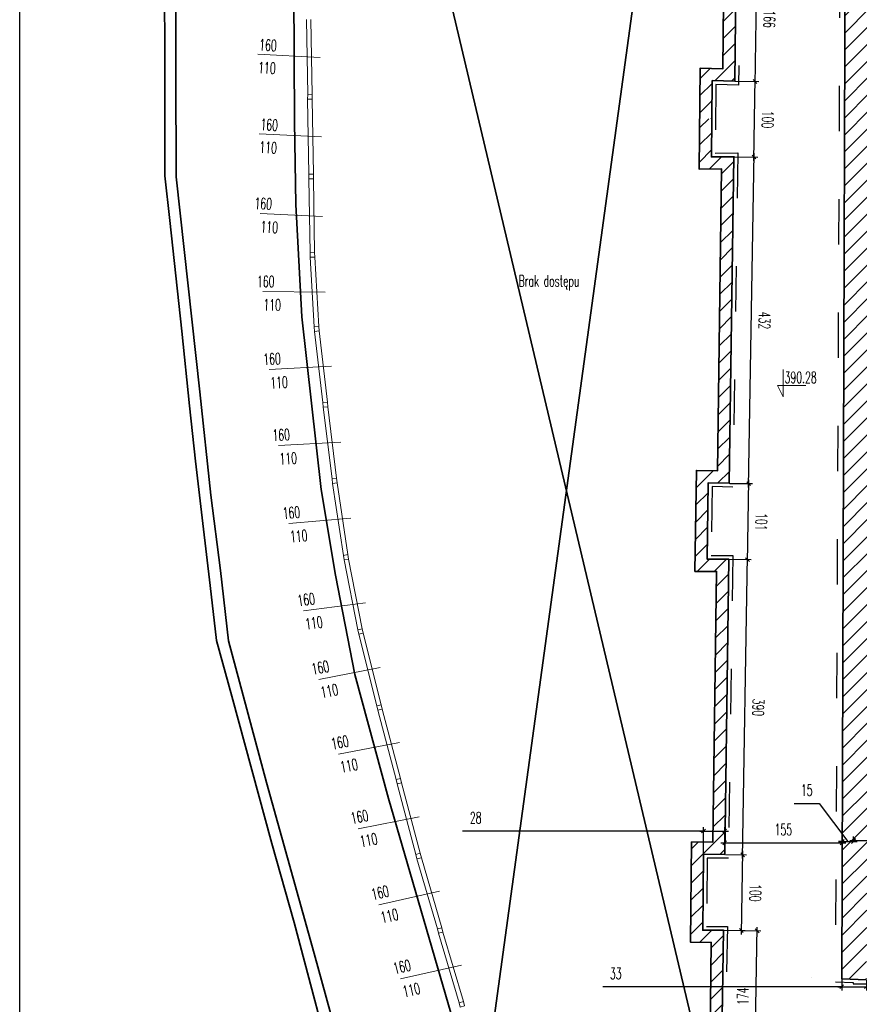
# Model space of a CAD drawing. Header units: millimetres. Extents: x 19887 to 192597, y -14203 to 39042.
# Tile 231 of 256: x 77172 to 78283, y -9315 to -8012. Entities that reach past the tile are written whole.
import ezdxf

# ---------------------------------------------------------------- set-up
doc = ezdxf.new("R2010")
doc.units = ezdxf.units.MM
doc.linetypes.add('ACAD_ISO03W100', pattern=[30, 12, -18])
doc.layers.get('Defpoints').update_dxf_attribs({"color": 4})
for name, color, linetype, lineweight in [('Basen_rzut_poziom_1_obrys', 252, 'Continuous', 35), ('koty wysokościowe', 252, 'Continuous', 0), ('Okna', 252, 'Continuous', 5)]:
    doc.layers.add(name, color=color, linetype=linetype, lineweight=lineweight)
for name, color, linetype in [('Opis', 252, 'Continuous'), ('Sufit podwieszany', 252, 'Continuous'), ('Wymiarowanie', 3, 'Continuous'), ('Wypełnienie', 252, 'Continuous')]:
    doc.layers.add(name, color=color, linetype=linetype)
doc.styles.add('ROMANS', font='romans.shx', dxfattribs={"width": 0.6})
doc.styles.get("Standard").update_dxf_attribs({"font": 'arial.ttf'})
doc.dimstyles.new('000001FB70622F18', dxfattribs={"dimtxt": 20, "dimasz": 5, "dimexe": 5, "dimexo": 1, "dimgap": 20, "dimtad": 1, "dimtoh": 1, "dimdec": 0, "dimtxsty": 'Standard', "dimblk": 'OBLIQUE', "dimcen": 0, "dimdle": 5, "dimclrd": 252, "dimclre": 252, "dimclrt": 252, "dimadec": 0, "dimazin": 0, "dimtfac": 1, "dimtdec": 0, "dimtmove": 0, "dimatfit": 3, "dimldrblk": 'OBLIQUE', "dimfxl": 150, "dimfxlon": 1, "dimlwd": 25, "dimlwe": 25, "dimarcsym": 1})

# ---------------------------------------------------------------- blocks, each defined once
blk = doc.blocks.new('_Oblique')
at = {"color": 0, "linetype": 'ByBlock', "lineweight": -2}
blk.add_line((-0.5, -0.5), (0.5, 0.5), dxfattribs=at)
blk = doc.blocks.new('*D680')
at = {"layer": 'Defpoints', "color": 0}
for p in [(-380.3, -4325.4), (-408.3, -4356), (-380.3, -4356.4)]:
    blk.add_point(p, dxfattribs=at)
at = {"layer": 'Wymiarowanie', "color": 252, "linetype": 'Continuous', "lineweight": 25}
for p, q in [((-408.3, -4355), (-408.3, -4320.4)), ((-380.3, -4355.4), (-380.3, -4320.4)), ((-408.3, -4325.4), (-727, -4325.4)), ((-413.3, -4325.4), (-375.3, -4325.4))]:
    blk.add_line(p, q, dxfattribs=at)
at = {"layer": 'Wymiarowanie', "color": 252, "linetype": 'ByBlock', "lineweight": 25, "xscale": 5, "yscale": 5, "zscale": 5, "rotation": 180}
blk.add_blockref('_Oblique', (-408.3, -4325.4), dxfattribs=at)
at = {"layer": 'Wymiarowanie', "color": 252, "linetype": 'ByBlock', "lineweight": 25, "xscale": 5, "yscale": 5, "zscale": 5}
blk.add_blockref('_Oblique', (-380.3, -4325.4), dxfattribs=at)
at = {"layer": 'Wymiarowanie', "color": 252, "insert": (-709.7, -4307.9), "char_height": 15, "attachment_point": 5, "style": 'ROMANS'}
blk.add_mtext('28', dxfattribs=at)
blk = doc.blocks.new('*D681')
at = {"layer": 'Defpoints', "color": 0}
for p in [(-224.9, -4341.1), (-224.9, -4343), (-380.3, -4356.4)]:
    blk.add_point(p, dxfattribs=at)
at = {"layer": 'Wymiarowanie', "color": 252, "linetype": 'Continuous', "lineweight": 25}
for p, q in [((-380.3, -4355.4), (-380.3, -4336.1)), ((-224.9, -4342), (-224.9, -4336.1)), ((-385.3, -4341.1), (-219.9, -4341.1))]:
    blk.add_line(p, q, dxfattribs=at)
at = {"layer": 'Wymiarowanie', "color": 252, "linetype": 'ByBlock', "lineweight": 25, "xscale": 5, "yscale": 5, "zscale": 5, "rotation": 180}
blk.add_blockref('_Oblique', (-380.3, -4341.1), dxfattribs=at)
at = {"layer": 'Wymiarowanie', "color": 252, "linetype": 'ByBlock', "lineweight": 25, "xscale": 5, "yscale": 5, "zscale": 5}
blk.add_blockref('_Oblique', (-224.9, -4341.1), dxfattribs=at)
at = {"layer": 'Wymiarowanie', "color": 252, "insert": (-302.6, -4323.6), "char_height": 15, "attachment_point": 5, "style": 'ROMANS'}
blk.add_mtext('155', dxfattribs=at)
blk = doc.blocks.new('*D682')
at = {"layer": 'Defpoints', "color": 0}
for p in [(-224.9, -4343), (-209.9, -4339.3), (-209.9, -4340.1)]:
    blk.add_point(p, dxfattribs=at)
at = {"layer": 'Wymiarowanie', "color": 252, "linetype": 'Continuous', "lineweight": 25}
for p, q in [((-288.3, -4288.8), (-255.1, -4288.8)), ((-255.1, -4288.8), (-217.4, -4339.3)), ((-224.9, -4342), (-224.9, -4334.3)), ((-209.9, -4339.1), (-209.9, -4334.3)), ((-229.9, -4339.3), (-204.9, -4339.3)), ((-224.9, -4339.3), (-229.9, -4339.3)), ((-209.9, -4339.3), (-204.9, -4339.3))]:
    blk.add_line(p, q, dxfattribs=at)
at = {"layer": 'Wymiarowanie', "color": 252, "linetype": 'ByBlock', "lineweight": 25, "xscale": 5, "yscale": 5, "zscale": 5}
blk.add_blockref('_Oblique', (-224.9, -4339.3), dxfattribs=at)
at = {"layer": 'Wymiarowanie', "color": 252, "linetype": 'ByBlock', "lineweight": 25, "xscale": 5, "yscale": 5, "zscale": 5, "rotation": 180}
blk.add_blockref('_Oblique', (-209.9, -4339.3), dxfattribs=at)
at = {"layer": 'Wymiarowanie', "color": 252, "insert": (-271.7, -4271.3), "char_height": 15, "attachment_point": 5, "style": 'ROMANS'}
blk.add_mtext('15', dxfattribs=at)
blk = doc.blocks.new('*D683')
at = {"layer": 'Defpoints', "color": 0}
for p in [(-209.9, -4340.1), (81.9, -4337.8), (81.9, -4338.6)]:
    blk.add_point(p, dxfattribs=at)
at = {"layer": 'Wymiarowanie', "color": 252, "linetype": 'Continuous', "lineweight": 25}
for p, q in [((-209.9, -4339.1), (-209.9, -4332.8)), ((81.9, -4337.6), (81.9, -4332.8)), ((-214.9, -4337.8), (86.9, -4337.8))]:
    blk.add_line(p, q, dxfattribs=at)
at = {"layer": 'Wymiarowanie', "color": 252, "linetype": 'ByBlock', "lineweight": 25, "xscale": 5, "yscale": 5, "zscale": 5, "rotation": 180}
blk.add_blockref('_Oblique', (-209.9, -4337.8), dxfattribs=at)
at = {"layer": 'Wymiarowanie', "color": 252, "linetype": 'ByBlock', "lineweight": 25, "xscale": 5, "yscale": 5, "zscale": 5}
blk.add_blockref('_Oblique', (81.9, -4337.8), dxfattribs=at)
at = {"layer": 'Wymiarowanie', "color": 252, "insert": (-64, -4320.3), "char_height": 15, "attachment_point": 5, "style": 'ROMANS'}
blk.add_mtext('292', dxfattribs=at)
blk = doc.blocks.new('*D750')
at = {"layer": 'Defpoints', "color": 0}
for p in [(-381.8, -4456.7), (-337.3, -4457.4), (-384.6, -4630.4)]:
    blk.add_point(p, dxfattribs=at)
at = {"layer": 'Wymiarowanie', "color": 252, "linetype": 'Continuous', "lineweight": 25}
for p, q in [((-340.2, -4636.1), (-337.2, -4452.4)), ((-380.8, -4456.7), (-332.3, -4457.5)), ((-383.6, -4630.4), (-335.1, -4631.2))]:
    blk.add_line(p, q, dxfattribs=at)
at = {"layer": 'Wymiarowanie', "color": 252, "linetype": 'ByBlock', "lineweight": 25, "xscale": 5, "yscale": 5, "zscale": 5}
for p, rotation in [((-337.3, -4457.4), 89.07739313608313), ((-340.1, -4631.1), 269.0773931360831)]:
    blk.add_blockref('_Oblique', p, dxfattribs=dict(at, rotation=rotation))
at = {"layer": 'Wymiarowanie', "color": 252, "insert": (-356.2, -4544), "char_height": 15, "attachment_point": 5, "rotation": 89.0774, "style": 'ROMANS'}
blk.add_mtext('174', dxfattribs=at)
blk = doc.blocks.new('*D751')
at = {"layer": 'Defpoints', "color": 0}
for p in [(-380.3, -4356.4), (-356.4, -4356.8), (-381.8, -4456.7)]:
    blk.add_point(p, dxfattribs=at)
at = {"layer": 'Wymiarowanie', "color": 252, "linetype": 'Continuous', "lineweight": 25}
for p, q in [((-379.3, -4356.4), (-351.4, -4356.9)), ((-358.1, -4462.1), (-356.4, -4351.8)), ((-380.8, -4456.7), (-353.1, -4457.2))]:
    blk.add_line(p, q, dxfattribs=at)
at = {"layer": 'Wymiarowanie', "color": 252, "linetype": 'ByBlock', "lineweight": 25, "xscale": 5, "yscale": 5, "zscale": 5}
for p, rotation in [((-356.4, -4356.8), 89.077393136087), ((-358.1, -4457.1), 269.077393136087)]:
    blk.add_blockref('_Oblique', p, dxfattribs=dict(at, rotation=rotation))
at = {"layer": 'Wymiarowanie', "color": 252, "insert": (-339.7, -4407.2), "char_height": 15, "attachment_point": 5, "rotation": 269.0774, "style": 'ROMANS'}
blk.add_mtext('100', dxfattribs=at)
blk = doc.blocks.new('*D752')
at = {"layer": 'Defpoints', "color": 0}
for p in [(-374.8, -3966), (-350.1, -3966.4), (-380.3, -4356.4)]:
    blk.add_point(p, dxfattribs=at)
at = {"layer": 'Wymiarowanie', "color": 252, "linetype": 'Continuous', "lineweight": 25}
for p, q in [((-373.8, -3966), (-345.1, -3966.4)), ((-356.5, -4361.8), (-350.1, -3961.4)), ((-379.3, -4356.4), (-351.4, -4356.9))]:
    blk.add_line(p, q, dxfattribs=at)
at = {"layer": 'Wymiarowanie', "color": 252, "linetype": 'ByBlock', "lineweight": 25, "xscale": 5, "yscale": 5, "zscale": 5}
for p, rotation in [((-350.1, -3966.4), 89.07739313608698), ((-356.4, -4356.8), 269.077393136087)]:
    blk.add_blockref('_Oblique', p, dxfattribs=dict(at, rotation=rotation))
at = {"layer": 'Wymiarowanie', "color": 252, "insert": (-335.8, -4161.9), "char_height": 15, "attachment_point": 5, "rotation": 269.0774, "style": 'ROMANS'}
blk.add_mtext('390', dxfattribs=at)
blk = doc.blocks.new('*D753')
at = {"layer": 'Defpoints', "color": 0}
for p in [(-374.3, -3865.4), (-348.5, -3865.9), (-374.8, -3966)]:
    blk.add_point(p, dxfattribs=at)
at = {"layer": 'Wymiarowanie', "color": 252, "linetype": 'Continuous', "lineweight": 25}
for p, q in [((-373.3, -3865.5), (-343.5, -3865.9)), ((-350.2, -3971.4), (-348.4, -3860.9)), ((-373.8, -3966), (-345.1, -3966.4))]:
    blk.add_line(p, q, dxfattribs=at)
at = {"layer": 'Wymiarowanie', "color": 252, "linetype": 'ByBlock', "lineweight": 25, "xscale": 5, "yscale": 5, "zscale": 5}
for p, rotation in [((-348.5, -3865.9), 89.077393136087), ((-350.1, -3966.4), 269.077393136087)]:
    blk.add_blockref('_Oblique', p, dxfattribs=dict(at, rotation=rotation))
at = {"layer": 'Wymiarowanie', "color": 252, "insert": (-331.8, -3916.4), "char_height": 15, "attachment_point": 5, "rotation": 269.0774, "style": 'ROMANS'}
blk.add_mtext('101', dxfattribs=at)
blk = doc.blocks.new('*D754')
at = {"layer": 'Defpoints', "color": 0}
for p in [(-368, -3433.4), (-341.6, -3433.8), (-374.3, -3865.4)]:
    blk.add_point(p, dxfattribs=at)
at = {"layer": 'Wymiarowanie', "color": 252, "linetype": 'Continuous', "lineweight": 25}
for p, q in [((-367, -3433.4), (-336.6, -3433.9)), ((-348.6, -3870.8), (-341.5, -3428.8)), ((-373.3, -3865.5), (-343.5, -3865.9))]:
    blk.add_line(p, q, dxfattribs=at)
at = {"layer": 'Wymiarowanie', "color": 252, "linetype": 'ByBlock', "lineweight": 25, "xscale": 5, "yscale": 5, "zscale": 5}
for p, rotation in [((-341.6, -3433.8), 89.077393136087), ((-348.5, -3865.9), 269.077393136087)]:
    blk.add_blockref('_Oblique', p, dxfattribs=dict(at, rotation=rotation))
at = {"layer": 'Wymiarowanie', "color": 252, "insert": (-327.6, -3650.1), "char_height": 15, "attachment_point": 5, "rotation": 269.0774, "style": 'ROMANS'}
blk.add_mtext('432', dxfattribs=at)
blk = doc.blocks.new('*D755')
at = {"layer": 'Defpoints', "color": 0}
for p in [(-366.8, -3333.6), (-340, -3334), (-368, -3433.4)]:
    blk.add_point(p, dxfattribs=at)
at = {"layer": 'Wymiarowanie', "color": 252, "linetype": 'Continuous', "lineweight": 25}
for p, q in [((-365.8, -3333.6), (-335, -3334.1)), ((-341.7, -3438.8), (-339.9, -3329)), ((-367, -3433.4), (-336.6, -3433.9))]:
    blk.add_line(p, q, dxfattribs=at)
at = {"layer": 'Wymiarowanie', "color": 252, "linetype": 'ByBlock', "lineweight": 25, "xscale": 5, "yscale": 5, "zscale": 5}
for p, rotation in [((-340, -3334), 89.077393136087), ((-341.6, -3433.8), 269.077393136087)]:
    blk.add_blockref('_Oblique', p, dxfattribs=dict(at, rotation=rotation))
at = {"layer": 'Wymiarowanie', "color": 252, "insert": (-323.3, -3384.2), "char_height": 15, "attachment_point": 5, "rotation": 269.0774, "style": 'ROMANS'}
blk.add_mtext('100', dxfattribs=at)
blk = doc.blocks.new('*D756')
at = {"layer": 'Defpoints', "color": 0}
for p in [(-365.3, -3167.8), (-337.3, -3168.3), (-366.8, -3333.6)]:
    blk.add_point(p, dxfattribs=at)
at = {"layer": 'Wymiarowanie', "color": 252, "linetype": 'Continuous', "lineweight": 25}
for p, q in [((-340, -3339), (-337.2, -3163.3)), ((-364.3, -3167.8), (-332.3, -3168.4)), ((-365.8, -3333.6), (-335, -3334.1))]:
    blk.add_line(p, q, dxfattribs=at)
at = {"layer": 'Wymiarowanie', "color": 252, "linetype": 'ByBlock', "lineweight": 25, "xscale": 5, "yscale": 5, "zscale": 5}
for p, rotation in [((-337.3, -3168.3), 89.07739313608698), ((-340, -3334), 269.077393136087)]:
    blk.add_blockref('_Oblique', p, dxfattribs=dict(at, rotation=rotation))
at = {"layer": 'Wymiarowanie', "color": 252, "insert": (-321.1, -3251.4), "char_height": 15, "attachment_point": 5, "rotation": 269.0774, "style": 'ROMANS'}
blk.add_mtext('166', dxfattribs=at)
blk = doc.blocks.new('*D778')
at = {"layer": 'Defpoints', "color": 0}
for p in [(-1313, -417.2), (-336.9, -417.2), (-706.6, -4690.1)]:
    blk.add_point(p, dxfattribs=at)
at = {"layer": 'Wymiarowanie', "color": 252, "linetype": 'Continuous', "lineweight": 25}
for p, q in [((-1313, -4695.1), (-1313, -412.2)), ((-1163, -417.2), (-1318, -417.2)), ((-1163, -4690.1), (-1318, -4690.1))]:
    blk.add_line(p, q, dxfattribs=at)
at = {"layer": 'Wymiarowanie', "color": 252, "linetype": 'ByBlock', "lineweight": 25, "xscale": 5, "yscale": 5, "zscale": 5}
for p, rotation in [((-1313, -417.2), 90.00000000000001), ((-1313, -4690.1), 270)]:
    blk.add_blockref('_Oblique', p, dxfattribs=dict(at, rotation=rotation))
at = {"layer": 'Wymiarowanie', "color": 252, "insert": (-1330.5, -2553.6), "char_height": 15, "attachment_point": 5, "rotation": 90, "style": 'ROMANS'}
blk.add_mtext('4273', dxfattribs=at)
blk = doc.blocks.new('*D943')
at = {"layer": 'Defpoints', "color": 0}
for p in [(-225.5, -4519.1), (-192.6, -4521.6), (-192.6, -4531.4)]:
    blk.add_point(p, dxfattribs=at)
at = {"layer": 'Wymiarowanie', "color": 252, "linetype": 'Continuous', "lineweight": 25}
for p, q in [((-225.5, -4531.4), (-541.7, -4531.4)), ((-230.5, -4531.4), (-187.6, -4531.4)), ((-225.5, -4520.1), (-225.5, -4536.4)), ((-192.6, -4522.6), (-192.6, -4536.4))]:
    blk.add_line(p, q, dxfattribs=at)
at = {"layer": 'Wymiarowanie', "color": 252, "linetype": 'ByBlock', "lineweight": 25, "xscale": 5, "yscale": 5, "zscale": 5, "rotation": 180}
blk.add_blockref('_Oblique', (-225.5, -4531.4), dxfattribs=at)
at = {"layer": 'Wymiarowanie', "color": 252, "linetype": 'ByBlock', "lineweight": 25, "xscale": 5, "yscale": 5, "zscale": 5}
blk.add_blockref('_Oblique', (-192.6, -4531.4), dxfattribs=at)
at = {"layer": 'Wymiarowanie', "color": 252, "insert": (-524.4, -4513.9), "char_height": 15, "attachment_point": 5, "style": 'ROMANS'}
blk.add_mtext('33', dxfattribs=at)
blk = doc.blocks.new('*D985')
at = {"layer": 'Defpoints', "color": 0}
for p in [(-1121.1, 124.6), (4438.5, -3063.7), (-1121.1, -3458.5)]:
    blk.add_point(p, dxfattribs=at)
at = {"layer": 'Wymiarowanie', "color": 252, "linetype": 'Continuous', "lineweight": 25}
for p, q in [((4443.5, 124.6), (-1126.1, 124.6)), ((-1121.1, -25.4), (-1121.1, 129.6)), ((4438.5, -25.4), (4438.5, 129.6))]:
    blk.add_line(p, q, dxfattribs=at)
at = {"layer": 'Wymiarowanie', "color": 252, "linetype": 'ByBlock', "lineweight": 25, "xscale": 5, "yscale": 5, "zscale": 5, "rotation": 180}
blk.add_blockref('_Oblique', (-1121.1, 124.6), dxfattribs=at)
at = {"layer": 'Wymiarowanie', "color": 252, "linetype": 'ByBlock', "lineweight": 25, "xscale": 5, "yscale": 5, "zscale": 5}
blk.add_blockref('_Oblique', (4438.5, 124.6), dxfattribs=at)
at = {"layer": 'Wymiarowanie', "color": 252, "insert": (1658.7, 142.1), "char_height": 15, "attachment_point": 5, "style": 'ROMANS'}
blk.add_mtext('5560', dxfattribs=at)
blk = doc.blocks.new('G$CF5E15B28')
at = {"layer": 'Wypełnienie'}
h = blk.add_hatch(dxfattribs=at)
h.set_pattern_fill('ANSI31', color=253, scale=5, angle=90)
h.set_pattern_definition([(45, (-767.658, -5165.027), (-11.22532, 11.22532), [])])
h.paths.add_polyline_path([(-391.3, -3066.9), (-363.9, -3067.5), (-360.4, -2629.1), (-388.6, -2629.2), (-387.2, -2529), (-360, -2529), (-359.8, -2443.8), (-939.8, -2443.1), (-939.9, -2459.2), (-375.8, -2459.5), (-375.8, -2513), (-403, -2513), (-404.8, -2645.3), (-376.6, -2645.2), (-379.8, -3051.2), (-407.1, -3050.6), (-408.9, -3183.8), (-381.5, -3183.8), (-382.7, -3317.1), (-412.6, -3316.2), (-413.3, -3383), (-397.3, -3383.2), (-396.8, -3332.7), (-366.8, -3333.6), (-365.3, -3167.8), (-392.6, -3167.8)])
h = blk.add_hatch(dxfattribs=at)
h.set_pattern_fill('ANSI31', color=253, scale=5, angle=90)
h.set_pattern_definition([(45, (-31599.654, -23084.227), (-11.22532, 11.22532), [])])
h.paths.add_polyline_path([(-218.9, -2444.5), (-225.5, -4520.9), (-192.6, -4522.4), (-189.6, -3819.9), (80.7, -3819.9), (80.7, -3790.8), (-188.6, -3790.9), (-188.6, -2444.5)])
h = blk.add_hatch(dxfattribs=at)
h.set_pattern_fill('ANSI31', color=253, scale=5, angle=90)
h.set_pattern_definition([(45, (3252.028, -2175.285), (-11.22532, 11.22532), [])])
h.paths.add_polyline_path([(1315.6, -6425.8), (1315.6, -6421.3), (83.7, -6430.3), (-170.6, -6431), (-170.6, -6417.4), (-209.7, -6418), (-209.7, -6396.4), (-210.8, -6396.4), (-210.8, -6392), (-220.5, -6392), (-220.5, -6393.7), (-226.3, -6393.7), (-226.3, -6417), (-554.5, -6419.4), (-565.6, -6419.5), (-574.8, -6475.5), (-569.1, -6475.5), (-563.1, -6462.5), (-558.1, -6475.5), (-553.1, -6488.5), (-548.1, -6475.5), (-543.1, -6475.5), (-219.9, -6473.5), (-219.8, -6505.6), (-214.1, -6505.6), (-208.1, -6492.6), (-203.1, -6505.6), (-198.1, -6518.6), (-193.1, -6505.6), (-185.6, -6505.2), (-185.7, -6473.2), (292.8, -6469.2), (293, -6507.3), (295.7, -6507.3), (298.7, -6500.9), (301.1, -6507.3), (303.6, -6513.6), (306, -6507.3), (309.2, -6507.1), (309.2, -6469.1), (787.3, -6462.7), (787.3, -6507.3), (789.2, -6507.3), (792.1, -6500.9), (794.6, -6507.3), (797, -6513.6), (799.5, -6507.3), (802.6, -6507.1), (802.6, -6461.9), (1315.6, -6459.9)])
h.paths.add_polyline_path([(1592, -6423.6), (1496.3, -6423.6), (1496.3, -6444.3), (1483.9, -6444.3), (1483.9, -6456), (1438.3, -6456), (1438.3, -6451.3), (1392.8, -6451.3), (1392.8, -6445.2), (1383, -6445.2), (1383, -6425.8), (1315.6, -6425.8), (1315.6, -6459.9), (1348.9, -6459.9), (1348.9, -6479.3), (1358.7, -6479.3), (1358.7, -6485.5), (1404.2, -6485.5), (1404.2, -6490.1), (1510.2, -6490.1), (1510.1, -6525.5), (1515.8, -6525.5), (1521.7, -6512.5), (1526.7, -6525.5), (1531.7, -6538.5), (1536.7, -6525.5), (1544.3, -6525.1), (1544.3, -6473), (1561.8, -6473), (1561.8, -6455.9), (1592, -6457)])
h.paths.add_polyline_path([(-724.6, -5974), (-634.7, -5772.6), (-642.5, -5762.3), (-646.6, -5753.4), (-748.5, -5969.9), (-748.5, -6044.9), (-753.7, -6157), (-765.1, -6421.3), (-745.4, -6421.7)])
h.paths.add_polyline_path([(108.9, -4624), (80.7, -4624), (81.6, -4637.3), (-190.7, -4637.9), (-190.7, -4625.2), (-247.7, -4625.2), (-247.7, -4632.7), (-384.6, -4630.4), (-381.8, -4456.7), (-409.3, -4456.7), (-408.3, -4356), (-380.3, -4356.4), (-374.8, -3966), (-403.4, -3966), (-402, -3864.7), (-374.3, -3865.4), (-368, -3433.4), (-397.8, -3433.7), (-397.3, -3383.2), (-413.3, -3383), (-413.9, -3449.9), (-384.3, -3449.6), (-390, -3849), (-417.7, -3848.3), (-419.6, -3982), (-391, -3982), (-396.1, -4340.2), (-424.1, -4339.8), (-425.4, -4472.6), (-398, -4472.7), (-400.2, -4658.2), (-400.4, -4668.2), (-400.4, -4674.2), (-240.5, -4673.1), (-240.5, -4687.8), (-232.4, -4687.8), (-232.4, -4689.7), (-212.4, -4689.7), (-212.4, -4685.8), (-210.5, -4685.8), (-210.5, -4664.4), (108.9, -4664.4)])
at = {"layer": 'Basen_rzut_poziom_1_obrys', "color": 253}
for p, q in [((-400.4, -4674.2, 0), (-924.7, -2459.4, 0)), ((-696.3, -4652.1, 0), (-395.6, -2459.5, 0))]:
    blk.add_line(p, q, dxfattribs=at)
at = {"layer": 'Basen_rzut_poziom_1_obrys', "color": 253, "elevation": 0}
for points in [[(-891.2, -4667.6), (-949.8, -4446.4), (-979.2, -4341.8), (-1032.5, -4146.9), (-1052.4, -4073.5), (-1060.8, -4000.5), (-1070.6, -3918.7), (-1080.4, -3836.3), (-1088.4, -3762.9), (-1098.4, -3664.3), (-1114.2, -3517.9), (-1121.1, -3458.5), (-1120.9, -3320.8), (-1121.4, -3189.6)], [(-1106.1, -3459.8), (-1106.6, -3323), (-1106.6, -3209), (-1106.6, -3040), (-1105.6, -2893.7), (-1109.6, -2737), (-1110.5, -2627.7), (-1110.5, -2529.4), (-1110, -2432.4), (-1109.6, -2330.7), (-1109.6, -2227.4), (-1109.7, -2156.2), (-1109.7, -2090.2), (-1109.9, -2027.3), (-1109.5, -1941.1), (-1108.6, -1913.2), (-1105.8, -1892.4), (-1102.1, -1871.4)], [(-706.6, -4690.1), (-825.2, -4282.3), (-869.4, -4118.4), (-895, -3986.9), (-914.3, -3873.6), (-939.7, -3645.2), (-947.6, -3496.5), (-949.4, -3386.6), (-950.2, -3213.9), (-951.2, -2889.3), (-950.3, -2580.4), (-944.5, -2342.8), (-941, -2239), (-941, -2239)], [(-359.8, -2443.8), (-359.8, -2529), (-387.2, -2529), (-388.6, -2629.2), (-360.4, -2629.1), (-363.9, -3067.5), (-391.3, -3066.9), (-392.6, -3167.8), (-365.3, -3167.8), (-366.8, -3333.6), (-396.8, -3332.7), (-397.8, -3433.7), (-368, -3433.4), (-374.3, -3865.4), (-402, -3864.7), (-403.4, -3966), (-374.8, -3966), (-380.3, -4356.4), (-408.3, -4356), (-409.3, -4456.7), (-381.8, -4456.7), (-384.6, -4630.4)], [(289.9, -3790.8), (-188.6, -3790.9), (-188.6, -2444.5), (-218.9, -2444.5), (-225.5, -4520.9)], [(-375.8, -2459.5), (-375.8, -2513), (-403, -2513), (-404.8, -2645.3), (-376.6, -2645.2), (-379.8, -3051.2), (-407.1, -3050.6), (-408.9, -3183.8), (-381.5, -3183.8), (-382.7, -3317.1), (-412.6, -3316.2), (-413.9, -3449.9), (-384.3, -3449.6), (-390, -3849), (-417.7, -3848.3), (-419.6, -3982), (-391, -3982), (-396.1, -4340.2), (-424.1, -4339.8), (-425.4, -4472.6), (-398, -4472.7), (-400.4, -4674.2)], [(-1106.1, -3459.8), (-1074.6, -3744.6), (-1059.9, -3881.1), (-1047.2, -3980.9), (-1036.7, -4073.7), (-986.3, -4261.3), (-923.6, -4487.6), (-891.7, -4603), (-878.2, -4656.7), (-825.7, -4881.2), (-782.3, -5077.2), (-765.5, -5147.2)], [(-225.5, -4520.9), (-192.6, -4522.4)]]:
    blk.add_lwpolyline(points, dxfattribs=at)
blk.add_lwpolyline([(-265.1, -4519), (-265.1, -4519)], close=True, dxfattribs=at)
at = {"layer": 'koty wysokościowe', "color": 253, "elevation": 0}
for points in [[(-302.8, -3715), (-302.8, -3751.2)], [(-310.3, -3736.2), (-302.8, -3736.2)], [(-302.8, -3751.2), (-310.3, -3736.2)], [(-302.8, -3736.2), (-272.8, -3736.2)]]:
    blk.add_lwpolyline(points, dxfattribs=at)
at = {"layer": 'Okna', "color": 253, "elevation": 0}
for points in [[(-931.9, -3351), (-933.6, -3252)], [(-925.9, -3351.4), (-927.6, -3252.1)], [(-997.9, -3297.7), (-915.5, -3302)], [(-930.3, -3456.3), (-932, -3357.3)], [(-924.3, -3456.6), (-926, -3357.4)], [(-996.3, -3403), (-913.9, -3407.3)], [(-928.8, -3560.4), (-930.5, -3462.5)], [(-922.8, -3560.3), (-924.5, -3462.6)], [(-994.8, -3508.3), (-912.4, -3512.5)], [(-923.4, -3658.4), (-928.7, -3566.4)], [(-917.4, -3657.9), (-922.7, -3566.3)], [(-991.3, -3611.7), (-908.8, -3612.6)], [(-911.8, -3758.7), (-922.9, -3664.4)], [(-905.9, -3758.2), (-916.9, -3663.9)], [(-982.8, -3715), (-900.4, -3710.6)], [(-893.8, -3858.8), (-905.3, -3764.2)], [(-899.7, -3859.5), (-911.3, -3764.7)], [(-970.7, -3815.6), (-888.3, -3811.2)], [(-884.7, -3960.8), (-899, -3865.5)], [(-878.8, -3959.8), (-893.1, -3864.8)], [(-957, -3918.8), (-874.8, -3911.6)], [(-865.7, -4059.3), (-883.7, -3966.7)], [(-859.9, -4058), (-877.8, -3965.7)], [(-937.3, -4034.2), (-855.5, -4023.5)], [(-840.6, -4159.6), (-864.4, -4065.2)], [(-834.7, -4158.3), (-858.5, -4063.8)], [(-917.2, -4125), (-836.3, -4109.2)], [(-815, -4257.3), (-839.3, -4165.5)], [(-809.2, -4256), (-833.4, -4164.2)], [(-891.3, -4223.9), (-810.4, -4208.1)], [(-788.9, -4356.4), (-813.7, -4263.2)], [(-783.1, -4354.9), (-807.9, -4261.8)], [(-865.4, -4322.3), (-784.4, -4306.5)], [(-760.4, -4454.9), (-787.4, -4362.2)], [(-754.6, -4453.4), (-781.6, -4360.7)], [(-837.9, -4423.1), (-757.4, -4404.8)], [(-731.6, -4552.5), (-758.9, -4460.7)], [(-725.8, -4551), (-753.1, -4459.2)], [(-809, -4521), (-728.5, -4502.8)]]:
    blk.add_lwpolyline(points, dxfattribs=at)
at = {"layer": 'Okna', "color": 253, "extrusion": (1.7927e-07, 3.93174e-08, 1), "elevation": 0}
for points in [[(-931.9, -3351.3), (-925.9, -3351.4), (-926, -3357.4), (-932, -3357.3)], [(-930.3, -3456.5), (-924.3, -3456.6), (-924.5, -3462.6), (-930.5, -3462.5)]]:
    blk.add_lwpolyline(points, close=True, dxfattribs=at)
at = {"layer": 'Okna', "color": 253, "extrusion": (1.77505e-07, 4.66447e-08, 1), "elevation": 0}
blk.add_lwpolyline([(-928.8, -3560.4), (-922.8, -3560.3), (-922.7, -3566.3), (-928.7, -3566.4)], close=True, dxfattribs=at)
at = {"layer": 'Okna', "color": 253, "extrusion": (1.74132e-07, 5.79799e-08, 1), "elevation": 0}
for points in [[(-923.4, -3658.4), (-917.4, -3657.9), (-916.9, -3663.9), (-922.9, -3664.4)], [(-911.8, -3758.7), (-905.9, -3758.2), (-905.3, -3764.2), (-911.3, -3764.7)]]:
    blk.add_lwpolyline(points, close=True, dxfattribs=at)
at = {"layer": 'Okna', "color": 253, "extrusion": (1.7212e-07, 6.3706e-08, 1), "elevation": 0}
blk.add_lwpolyline([(-899.7, -3859.5), (-893.8, -3858.8), (-893.1, -3864.8), (-899, -3865.5)], close=True, dxfattribs=at)
at = {"layer": 'Okna', "color": 253, "extrusion": (1.69156e-07, 7.12042e-08, 1), "elevation": 0}
blk.add_lwpolyline([(-884.7, -3960.8), (-878.8, -3959.8), (-877.8, -3965.7), (-883.7, -3966.7)], close=True, dxfattribs=at)
at = {"layer": 'Okna', "color": 253, "extrusion": (1.64447e-07, 8.14917e-08, 1), "elevation": 0}
for points in [[(-865.7, -4059.3), (-859.9, -4058), (-858.5, -4063.8), (-864.4, -4065.2)], [(-840.6, -4159.6), (-834.7, -4158.3), (-833.4, -4164.2), (-839.3, -4165.5)], [(-815, -4257.3), (-809.2, -4256), (-807.9, -4261.8), (-813.7, -4263.2)]]:
    blk.add_lwpolyline(points, close=True, dxfattribs=at)
at = {"layer": 'Okna', "color": 253, "extrusion": (1.61893e-07, 8.64548e-08, 1), "elevation": 0}
for points in [[(-788.9, -4356.4), (-783.1, -4354.9), (-781.6, -4360.7), (-787.4, -4362.2)], [(-760.4, -4454.9), (-754.6, -4453.4), (-753.1, -4459.2), (-758.9, -4460.7)], [(-731.6, -4552.5), (-725.8, -4551), (-724.3, -4556.8), (-730.1, -4558.3)]]:
    blk.add_lwpolyline(points, close=True, dxfattribs=at)
at = {"layer": 'Sufit podwieszany', "color": 253, "linetype": 'ACAD_ISO03W100', "ltscale": 5, "elevation": 0}
for points in [[(-354.8, -2438.8), (-354.8, -2534), (-382.2, -2534), (-383.5, -2624.2), (-355.4, -2624.1), (-359, -3072.6), (-386.4, -3072), (-387.6, -3162.8), (-360.3, -3162.8), (-361.9, -3338.7), (-391.8, -3337.8), (-392.7, -3428.6), (-363, -3428.3), (-369.3, -3870.6), (-397, -3869.8), (-398.3, -3961), (-369.7, -3961), (-375.4, -4361.5), (-403.3, -4361.1), (-404.2, -4451.7), (-376.7, -4451.7), (-379.5, -4625.5)], [(-224.8, -2439.5), (-233.8, -4524.8)], [(-233.8, -4524.8), (-210.5, -4525.8), (-210.5, -4527.4), (-174.2, -4527.4)]]:
    blk.add_lwpolyline(points, dxfattribs=at)
at = {"layer": 'koty wysokościowe', "color": 253, "insert": (-301, -3717.9, 0), "char_height": 15, "width": 21553.284, "attachment_point": 1, "style": 'ROMANS'}
blk.add_mtext('390.28', dxfattribs=at)
at = {"layer": 'Okna', "color": 253, "char_height": 15, "width": 335.754, "attachment_point": 1, "style": 'ROMANS'}
for s, insert, rotation in [('160', (-995.6, -3277.8, 0), 357.0305), ('110', (-997, -3307.9, 0), 357.0305), ('160', (-994, -3383.1, 0), 357.0305), ('110', (-995.4, -3413.2, 0), 357.0305), ('160', (-1001.9, -3487.4, 0), 357.0305), ('110', (-993.9, -3518.4, 0), 357.0305), ('160', (-998.9, -3590.8, 0), 359.3836), ('110', (-990.4, -3621.8, 0), 359.3836), ('160', (-991.1, -3694.1, 0), 3.0762), ('110', (-981.8, -3725.1, 0), 3.0762), ('160', (-979, -3794.6, 0), 3.0762), ('110', (-969.7, -3825.6, 0), 3.0762), ('160', (-965.7, -3897.8, 0), 4.9711), ('110', (-956, -3928.8, 0), 4.9711), ('160', (-946.5, -4013.3, 0), 7.4884), ('110', (-936.2, -4044.2, 0), 7.4884), ('160', (-928.1, -4104.1, 0), 11.021), ('110', (-916.1, -4134.9, 0), 11.021), ('160', (-902.2, -4203, 0), 11.021), ('110', (-890.2, -4233.8, 0), 11.021), ('160', (-876.2, -4301.4, 0), 11.021), ('110', (-864.2, -4332.2, 0), 11.021), ('160', (-849.1, -4402.2, 0), 12.7636), ('110', (-836.7, -4432.9, 0), 12.7636), ('160', (-820.2, -4500.2, 0), 12.7636), ('110', (-807.8, -4530.9, 0), 12.7636)]:
    blk.add_mtext(s, dxfattribs=dict(at, insert=insert, rotation=rotation))
at = {"layer": 'Opis', "color": 253, "insert": (-653, -3590.2, 0), "char_height": 15, "width": 1074.033, "attachment_point": 1, "style": 'ROMANS'}
blk.add_mtext('Brak dostępu', dxfattribs=at)
at = {"layer": 'Wymiarowanie', "color": 253}
for base, p1, p2, angle, override, picture, middle in [((-1121.1, 124.6, 0), (4438.5, -3063.7, 0), (-1121.1, -3458.5, 0), 0, {"dimtxt": 15, "dimgap": 10, "dimtxsty": 'ROMANS'}, '*D985', (1658.7, 142.1, 0)), ((-1313, -417.2, 0), (-706.6, -4690.1, 0), (-336.9, -417.2, 0), 90, {"dimtxt": 15, "dimgap": 10, "dimtxsty": 'ROMANS'}, '*D778', (-1330.5, -2553.6, 0)), ((-337.3, -3168.3, 0), (-366.8, -3333.6, 0), (-365.3, -3167.8, 0), 269.0774, {"dimtxt": 15, "dimgap": 10, "dimtad": 2, "dimtxsty": 'ROMANS', "dimtmove": 1}, '*D756', (-321.1, -3251.4, 0)), ((-340, -3334, 0), (-368, -3433.4, 0), (-366.8, -3333.6, 0), 269.0774, {"dimtxt": 15, "dimgap": 10, "dimtad": 2, "dimtxsty": 'ROMANS', "dimtmove": 1}, '*D755', (-323.3, -3384.2, 0)), ((-341.6, -3433.8, 0), (-374.3, -3865.4, 0), (-368, -3433.4, 0), 269.0774, {"dimtxt": 15, "dimgap": 10, "dimtad": 2, "dimtxsty": 'ROMANS', "dimtmove": 1}, '*D754', (-327.6, -3650.1, 0)), ((-348.5, -3865.9, 0), (-374.8, -3966, 0), (-374.3, -3865.4, 0), 269.0774, {"dimtxt": 15, "dimgap": 10, "dimtad": 2, "dimtxsty": 'ROMANS', "dimtmove": 1}, '*D753', (-331.8, -3916.4, 0)), ((-350.1, -3966.4, 0), (-380.3, -4356.4, 0), (-374.8, -3966, 0), 269.0774, {"dimtxt": 15, "dimgap": 10, "dimtad": 2, "dimtxsty": 'ROMANS', "dimtmove": 1}, '*D752', (-335.8, -4161.9, 0)), ((81.9, -4337.8, 0), (-209.9, -4340.1, 0), (81.9, -4338.6, 0), 0, {"dimtxt": 15, "dimgap": 10, "dimtxsty": 'ROMANS', "dimtmove": 1}, '*D683', (-64, -4320.3, 0)), ((-224.9, -4341.1, 0), (-380.3, -4356.4, 0), (-224.9, -4343, 0), 0, {"dimtxt": 15, "dimgap": 10, "dimtxsty": 'ROMANS', "dimtmove": 1}, '*D681', (-302.6, -4323.6, 0)), ((-356.4, -4356.8, 0), (-381.8, -4456.7, 0), (-380.3, -4356.4, 0), 269.0774, {"dimtxt": 15, "dimgap": 10, "dimtad": 2, "dimtxsty": 'ROMANS', "dimtmove": 1}, '*D751', (-339.7, -4407.2, 0))]:
    dim = blk.add_linear_dim(base=base, p1=p1, p2=p2, angle=angle, dimstyle='000001FB70622F18', override=override, dxfattribs=at)
    dim.commit()
    dim.dimension.update_dxf_attribs({"geometry": picture, "text_midpoint": middle})
for base, p1, p2, override, picture, middle in [((-209.9, -4339.3, 0), (-224.9, -4343, 0), (-209.9, -4340.1, 0), {"dimtxt": 15, "dimgap": 10, "dimtxsty": 'ROMANS', "dimtmove": 1}, '*D682', (-265.1, -4288.8, 0)), ((-380.3, -4325.4, 0), (-408.3, -4356, 0), (-380.3, -4356.4, 0), {"dimtxt": 15, "dimgap": 10, "dimtxsty": 'ROMANS'}, '*D680', (-709.7, -4325.4, 0))]:
    dim = blk.add_linear_dim(base=base, p1=p1, p2=p2, angle=0, dimstyle='000001FB70622F18', override=override, dxfattribs=at)
    dim.commit()
    dim.dimension.update_dxf_attribs({"geometry": picture, "text_midpoint": middle, "dimtype": 160})
dim = blk.add_aligned_dim(p1=(-384.6, -4630.4, 0), p2=(-381.8, -4456.7, 0), distance=-44.5, dimstyle='000001FB70622F18', override={"dimtxt": 15, "dimgap": 10, "dimtxsty": 'ROMANS'}, dxfattribs=at)
dim.commit()
dim.dimension.update_dxf_attribs({"geometry": '*D750', "text_midpoint": (-356.2, -4544, 0)})
dim = blk.add_linear_dim(base=(-192.6, -4531.4, 0), p1=(-225.5, -4519.1, 0), p2=(-192.6, -4521.6, 0), dimstyle='000001FB70622F18', override={"dimtxt": 15, "dimgap": 10, "dimtxsty": 'ROMANS'}, dxfattribs=at)
dim.commit()
dim.dimension.update_dxf_attribs({"geometry": '*D943', "text_midpoint": (-524.4, -4531.4), "dimtype": 160})

msp = doc.modelspace()

# ---------------------------------------------------------------- block references
msp.add_blockref('G$CF5E15B28', (78485.2, -4760.2, 0))

doc.saveas('drawing.dxf')
